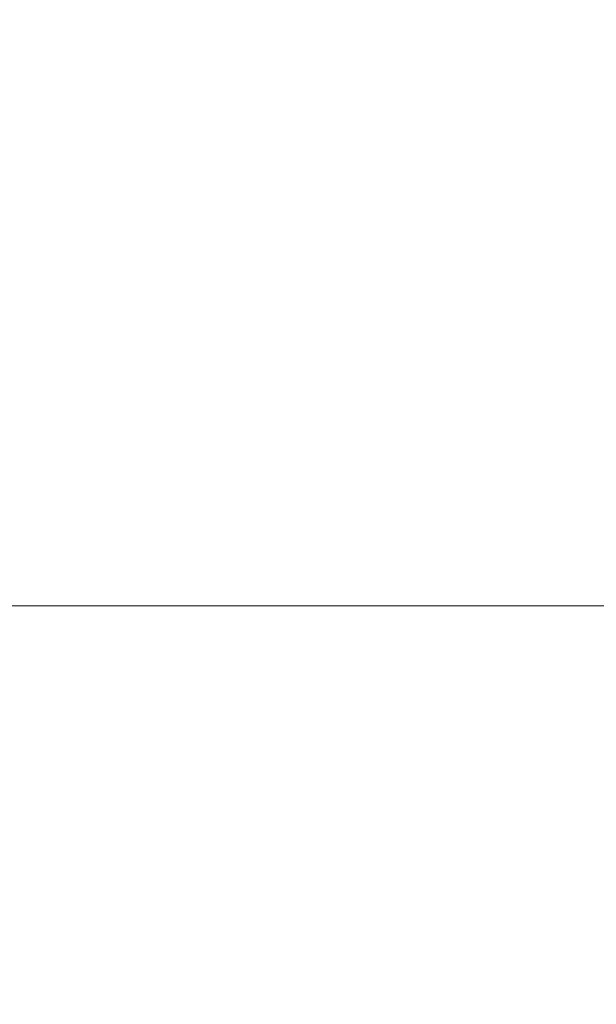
# Model space of a CAD drawing. Header units: centimetres. Extents: x -25.9 to 27.4, y -21.7 to -19.9.
# Tile 84 of 202: x -8.0503 to -8.0288, y -19.9749 to -19.9381. Entities that reach past the tile are written whole.
import ezdxf

# ---------------------------------------------------------------- set-up
doc = ezdxf.new("R2010")
doc.units = ezdxf.units.CM
doc.header["$LTSCALE"] = 2.54
doc.layers.add('Lucido design-1', color=7, linetype='Continuous')

# ---------------------------------------------------------------- blocks, each defined once
blk = doc.blocks.new('Gruppo-5-1')
at = {"color": 7, "linetype": 'Continuous', "lineweight": 9}
for points, invisible_edges in [([(-25.787481, -19.934836, 876.418166), (-25.787481, -19.938359, 876.419001), (27.312519, -19.938359, 876.419001), (27.312519, -19.934836, 876.418166)], 10), ([(-8.046494, -19.934763, 875.63373), (-8.04546, -19.936525, 875.63373), (-8.04859, -19.938274, 875.631854), (-8.049547, -19.936643, 875.631854)], 15), ([(-8.042395, -19.934813, 875.635751), (-8.041366, -19.936749, 875.635751), (-8.044501, -19.93833, 875.63373), (-8.04546, -19.936525, 875.63373)], 15), ([(-8.031247, -19.934581, 875.642697), (-8.030219, -19.93699, 875.642697), (-8.033278, -19.938219, 875.640219), (-8.034251, -19.935939, 875.640219)], 15), ([(-8.050572, -19.935054, 875.631854), (-8.049547, -19.936643, 875.631854), (-8.052659, -19.938559, 875.630127), (-8.0536, -19.9371, 875.630127)], 15), ([(-8.038304, -19.935206, 875.637916), (-8.037296, -19.937315, 875.637916), (-8.040421, -19.938728, 875.635751), (-8.041366, -19.936749, 875.635751)], 15), ([(-8.034251, -19.935939, 875.640219), (-8.033278, -19.938219, 875.640219), (-8.036379, -19.939465, 875.637916), (-8.037296, -19.937315, 875.637916)], 15), ([(-8.027297, -19.935816, 875.645271), (-8.026325, -19.938392, 875.645271), (-8.029294, -19.939441, 875.642697), (-8.030219, -19.93699, 875.642697)], 15), ([(-8.049547, -19.936643, 875.631854), (-8.04859, -19.938274, 875.631854), (-8.05178, -19.940056, 875.630127), (-8.052659, -19.938559, 875.630127)], 15), ([(-8.04546, -19.936525, 875.63373), (-8.044501, -19.93833, 875.63373), (-8.047703, -19.939944, 875.631854), (-8.04859, -19.938274, 875.631854)], 15), ([(-8.041366, -19.936749, 875.635751), (-8.040421, -19.938728, 875.635751), (-8.04362, -19.940174, 875.63373), (-8.044501, -19.93833, 875.63373)], 15), ([(-8.030219, -19.93699, 875.642697), (-8.029294, -19.939441, 875.642697), (-8.032403, -19.940539, 875.640219), (-8.033278, -19.938219, 875.640219)], 15), ([(-8.037296, -19.937315, 875.637916), (-8.036379, -19.939465, 875.637916), (-8.039561, -19.940744, 875.635751), (-8.040421, -19.938728, 875.635751)], 15), ([(27.312519, -19.939011, 876.419156), (27.312519, -19.938359, 876.419001), (-25.787481, -19.938359, 876.419001), (-25.787481, -19.939011, 876.419156)], 10), ([(-8.04859, -19.938274, 875.631854), (-8.047703, -19.939944, 875.631854), (-8.050966, -19.941589, 875.630127), (-8.05178, -19.940056, 875.630127)], 15), ([(-8.044501, -19.93833, 875.63373), (-8.04362, -19.940174, 875.63373), (-8.046887, -19.94165, 875.631854), (-8.047703, -19.939944, 875.631854)], 15), ([(-8.033278, -19.938219, 875.640219), (-8.032403, -19.940539, 875.640219), (-8.035553, -19.941653, 875.637916), (-8.036379, -19.939465, 875.637916)], 15), ([(-8.026325, -19.938392, 875.645271), (-8.025463, -19.941007, 875.645271), (-8.028474, -19.941929, 875.642697), (-8.029294, -19.939441, 875.642697)], 15), ([(-8.040421, -19.938728, 875.635751), (-8.039561, -19.940744, 875.635751), (-8.042818, -19.942053, 875.63373), (-8.04362, -19.940174, 875.63373)], 15), ([(-25.787481, -19.939011, 876.419156), (-25.787481, -19.942637, 876.419853), (27.312519, -19.942637, 876.419853), (27.312519, -19.939011, 876.419156)], 10), ([(-8.036379, -19.939465, 875.637916), (-8.035553, -19.941653, 875.637916), (-8.038787, -19.942795, 875.635751), (-8.039561, -19.940744, 875.635751)], 15), ([(-8.029294, -19.939441, 875.642697), (-8.028474, -19.941929, 875.642697), (-8.031626, -19.942895, 875.640219), (-8.032403, -19.940539, 875.640219)], 15), ([(-8.047703, -19.939944, 875.631854), (-8.046887, -19.94165, 875.631854), (-8.050218, -19.943156, 875.630127), (-8.050966, -19.941589, 875.630127)], 15), ([(-8.04362, -19.940174, 875.63373), (-8.042818, -19.942053, 875.63373), (-8.046145, -19.94339, 875.631854), (-8.046887, -19.94165, 875.631854)], 15), ([(-8.039561, -19.940744, 875.635751), (-8.038787, -19.942795, 875.635751), (-8.042097, -19.943965, 875.63373), (-8.042818, -19.942053, 875.63373)], 15), ([(-8.032403, -19.940539, 875.640219), (-8.031626, -19.942895, 875.640219), (-8.034821, -19.943873, 875.637916), (-8.035553, -19.941653, 875.637916)], 15), ([(-8.050966, -19.941589, 875.630127), (-8.050218, -19.943156, 875.630127), (-8.053605, -19.944687, 875.628551), (-8.054285, -19.943263, 875.628551)], 15), ([(-8.046887, -19.94165, 875.631854), (-8.046145, -19.94339, 875.631854), (-8.049536, -19.944752, 875.630127), (-8.050218, -19.943156, 875.630127)], 15), ([(-8.035553, -19.941653, 875.637916), (-8.034821, -19.943873, 875.637916), (-8.0381, -19.944877, 875.635751), (-8.038787, -19.942795, 875.635751)], 15), ([(-8.042818, -19.942053, 875.63373), (-8.042097, -19.943965, 875.63373), (-8.045478, -19.945159, 875.631854), (-8.046145, -19.94339, 875.631854)], 15), ([(-8.028474, -19.941929, 875.642697), (-8.02776, -19.94445, 875.642697), (-8.030951, -19.945281, 875.640219), (-8.031626, -19.942895, 875.640219)], 15), ([(27.312519, -19.943232, 876.419968), (27.312519, -19.942637, 876.419853), (-25.787481, -19.942637, 876.419853), (-25.787481, -19.943232, 876.419968)], 10), ([(-8.038787, -19.942795, 875.635751), (-8.0381, -19.944877, 875.635751), (-8.041457, -19.945905, 875.63373), (-8.042097, -19.943965, 875.63373)], 15), ([(-8.031626, -19.942895, 875.640219), (-8.030951, -19.945281, 875.640219), (-8.034184, -19.946123, 875.637916), (-8.034821, -19.943873, 875.637916)], 15), ([(-25.787481, -19.943232, 876.419968), (-25.787481, -19.946949, 876.420518), (27.312519, -19.946949, 876.420518), (27.312519, -19.943232, 876.419968)], 10), ([(-8.050218, -19.943156, 875.630127), (-8.049536, -19.944752, 875.630127), (-8.052985, -19.946138, 875.628551), (-8.053605, -19.944687, 875.628551)], 15), ([(-8.046145, -19.94339, 875.631854), (-8.045478, -19.945159, 875.631854), (-8.048923, -19.946377, 875.630127), (-8.049536, -19.944752, 875.630127)], 15), ([(-8.042097, -19.943965, 875.63373), (-8.041457, -19.945905, 875.63373), (-8.044886, -19.946955, 875.631854), (-8.045478, -19.945159, 875.631854)], 15), ([(-8.034821, -19.943873, 875.637916), (-8.034184, -19.946123, 875.637916), (-8.037503, -19.946987, 875.635751), (-8.0381, -19.944877, 875.635751)], 15), ([(-8.02776, -19.94445, 875.642697), (-8.027154, -19.946999, 875.642697), (-8.030377, -19.947693, 875.640219), (-8.030951, -19.945281, 875.640219)], 15), ([(-8.049536, -19.944752, 875.630127), (-8.048923, -19.946377, 875.630127), (-8.052428, -19.947615, 875.628551), (-8.052985, -19.946138, 875.628551)], 15), ([(-8.045478, -19.945159, 875.631854), (-8.044886, -19.946955, 875.631854), (-8.04838, -19.948025, 875.630127), (-8.048923, -19.946377, 875.630127)], 15), ([(-8.0381, -19.944877, 875.635751), (-8.037503, -19.946987, 875.635751), (-8.0409, -19.947871, 875.63373), (-8.041457, -19.945905, 875.63373)], 15), ([(-8.030951, -19.945281, 875.640219), (-8.030377, -19.947693, 875.640219), (-8.033643, -19.948397, 875.637916), (-8.034184, -19.946123, 875.637916)], 15), ([(-8.041457, -19.945905, 875.63373), (-8.0409, -19.947871, 875.63373), (-8.04437, -19.948775, 875.631854), (-8.044886, -19.946955, 875.631854)], 15), ([(-8.034184, -19.946123, 875.637916), (-8.033643, -19.948397, 875.637916), (-8.036996, -19.94912, 875.635751), (-8.037503, -19.946987, 875.635751)], 15), ([(-8.048923, -19.946377, 875.630127), (-8.04838, -19.948025, 875.630127), (-8.051934, -19.949114, 875.628551), (-8.052428, -19.947615, 875.628551)], 15), ([(27.312519, -19.947491, 876.420598), (27.312519, -19.946949, 876.420518), (-25.787481, -19.946949, 876.420518), (-25.787481, -19.947491, 876.420598)], 10), ([(-8.044886, -19.946955, 875.631854), (-8.04437, -19.948775, 875.631854), (-8.047907, -19.949696, 875.630127), (-8.04838, -19.948025, 875.630127)], 15), ([(-8.037503, -19.946987, 875.635751), (-8.036996, -19.94912, 875.635751), (-8.040428, -19.949859, 875.63373), (-8.0409, -19.947871, 875.63373)], 15), ([(-8.027154, -19.946999, 875.642697), (-8.026657, -19.949571, 875.642697), (-8.029906, -19.950128, 875.640219), (-8.030377, -19.947693, 875.640219)], 15), ([(-25.787481, -19.947491, 876.420598), (-25.787481, -19.951285, 876.420993), (27.312519, -19.951285, 876.420993), (27.312519, -19.947491, 876.420598)], 10), ([(-8.030377, -19.947693, 875.640219), (-8.029906, -19.950128, 875.640219), (-8.0332, -19.950692, 875.637916), (-8.033643, -19.948397, 875.637916)], 15), ([(-8.04838, -19.948025, 875.630127), (-8.047907, -19.949696, 875.630127), (-8.051504, -19.950632, 875.628551), (-8.051934, -19.949114, 875.628551)], 15), ([(-8.0409, -19.947871, 875.63373), (-8.040428, -19.949859, 875.63373), (-8.043933, -19.950615, 875.631854), (-8.04437, -19.948775, 875.631854)], 15), ([(-8.033643, -19.948397, 875.637916), (-8.0332, -19.950692, 875.637916), (-8.03658, -19.951272, 875.635751), (-8.036996, -19.94912, 875.635751)], 15), ([(-8.04437, -19.948775, 875.631854), (-8.043933, -19.950615, 875.631854), (-8.047505, -19.951385, 875.630127), (-8.047907, -19.949696, 875.630127)], 15), ([(-8.036996, -19.94912, 875.635751), (-8.03658, -19.951272, 875.635751), (-8.04004, -19.951865, 875.63373), (-8.040428, -19.949859, 875.63373)], 15), ([(-8.026657, -19.949571, 875.642697), (-8.026269, -19.952161, 875.642697), (-8.029539, -19.95258, 875.640219), (-8.029906, -19.950128, 875.640219)], 15), ([(-8.047907, -19.949696, 875.630127), (-8.047505, -19.951385, 875.630127), (-8.051139, -19.952168, 875.628551), (-8.051504, -19.950632, 875.628551)], 15), ([(-8.040428, -19.949859, 875.63373), (-8.04004, -19.951865, 875.63373), (-8.043574, -19.952471, 875.631854), (-8.043933, -19.950615, 875.631854)], 15), ([(-8.029906, -19.950128, 875.640219), (-8.029539, -19.95258, 875.640219), (-8.032853, -19.953005, 875.637916), (-8.0332, -19.950692, 875.637916)], 15), ([(-8.043933, -19.950615, 875.631854), (-8.043574, -19.952471, 875.631854), (-8.047176, -19.953089, 875.630127), (-8.047505, -19.951385, 875.630127)], 15), ([(-8.0332, -19.950692, 875.637916), (-8.032853, -19.953005, 875.637916), (-8.036255, -19.95344, 875.635751), (-8.03658, -19.951272, 875.635751)], 15), ([(27.312519, -19.951781, 876.421045), (27.312519, -19.951285, 876.420993), (-25.787481, -19.951285, 876.420993), (-25.787481, -19.951781, 876.421045)], 10), ([(-8.047505, -19.951385, 875.630127), (-8.047176, -19.953089, 875.630127), (-8.050839, -19.953717, 875.628551), (-8.051139, -19.952168, 875.628551)], 15), ([(-8.03658, -19.951272, 875.635751), (-8.036255, -19.95344, 875.635751), (-8.039737, -19.953886, 875.63373), (-8.04004, -19.951865, 875.63373)], 15), ([(-25.787481, -19.951781, 876.421045), (-25.787481, -19.955639, 876.42128), (27.312519, -19.955639, 876.42128), (27.312519, -19.951781, 876.421045)], 10), ([(-8.04004, -19.951865, 875.63373), (-8.039737, -19.953886, 875.63373), (-8.043294, -19.954342, 875.631854), (-8.043574, -19.952471, 875.631854)], 15), ([(-8.026269, -19.952161, 875.642697), (-8.025992, -19.954766, 875.642697), (-8.029276, -19.955046, 875.640219), (-8.029539, -19.95258, 875.640219)], 15), ([(-8.043574, -19.952471, 875.631854), (-8.043294, -19.954342, 875.631854), (-8.046919, -19.954806, 875.630127), (-8.047176, -19.953089, 875.630127)], 15), ([(-8.029539, -19.95258, 875.640219), (-8.029276, -19.955046, 875.640219), (-8.032606, -19.955329, 875.637916), (-8.032853, -19.953005, 875.637916)], 15), ([(-8.047176, -19.953089, 875.630127), (-8.046919, -19.954806, 875.630127), (-8.050606, -19.955278, 875.628551), (-8.050839, -19.953717, 875.628551)], 15), ([(-8.032853, -19.953005, 875.637916), (-8.032606, -19.955329, 875.637916), (-8.036023, -19.95562, 875.635751), (-8.036255, -19.95344, 875.635751)], 15), ([(-8.036255, -19.95344, 875.635751), (-8.036023, -19.95562, 875.635751), (-8.039521, -19.955918, 875.63373), (-8.039737, -19.953886, 875.63373)], 15), ([(-8.039737, -19.953886, 875.63373), (-8.039521, -19.955918, 875.63373), (-8.043093, -19.956222, 875.631854), (-8.043294, -19.954342, 875.631854)], 15), ([(-8.043294, -19.954342, 875.631854), (-8.043093, -19.956222, 875.631854), (-8.046735, -19.956532, 875.630127), (-8.046919, -19.954806, 875.630127)], 15), ([(-8.046919, -19.954806, 875.630127), (-8.046735, -19.956532, 875.630127), (-8.050438, -19.956847, 875.628551), (-8.050606, -19.955278, 875.628551)], 15), ([(-8.029276, -19.955046, 875.640219), (-8.029118, -19.957521, 875.640219), (-8.032457, -19.957663, 875.637916), (-8.032606, -19.955329, 875.637916)], 15), ([(-8.025992, -19.954766, 875.642697), (-8.025825, -19.957381, 875.642697), (-8.029118, -19.957521, 875.640219), (-8.029276, -19.955046, 875.640219)], 15), ([(-8.032606, -19.955329, 875.637916), (-8.032457, -19.957663, 875.637916), (-8.035883, -19.957808, 875.635751), (-8.036023, -19.95562, 875.635751)], 15), ([(27.312519, -19.956084, 876.421307), (27.312519, -19.955639, 876.42128), (-25.787481, -19.955639, 876.42128), (-25.787481, -19.956084, 876.421307)], 10), ([(-8.036023, -19.95562, 875.635751), (-8.035883, -19.957808, 875.635751), (-8.039391, -19.957957, 875.63373), (-8.039521, -19.955918, 875.63373)], 15), ([(-25.787481, -19.956084, 876.421307), (-25.787481, -19.96, 876.421383), (27.312519, -19.96, 876.421383), (27.312519, -19.956084, 876.421307)], 8), ([(-8.039521, -19.955918, 875.63373), (-8.039391, -19.957957, 875.63373), (-8.042973, -19.958109, 875.631854), (-8.043093, -19.956222, 875.631854)], 15), ([(-8.046735, -19.956532, 875.630127), (-8.046624, -19.958264, 875.630127), (-8.050338, -19.958422, 875.628551), (-8.050438, -19.956847, 875.628551)], 15), ([(-8.043093, -19.956222, 875.631854), (-8.042973, -19.958109, 875.631854), (-8.046624, -19.958264, 875.630127), (-8.046735, -19.956532, 875.630127)], 15), ([(-8.032457, -19.957663, 875.637916), (-8.032407, -19.96, 875.637916), (-8.035837, -19.96, 875.635751), (-8.035883, -19.957808, 875.635751)], 13), ([(-8.029118, -19.957521, 875.640219), (-8.029066, -19.96, 875.640219), (-8.032407, -19.96, 875.637916), (-8.032457, -19.957663, 875.637916)], 13), ([(-8.025825, -19.957381, 875.642697), (-8.025769, -19.96, 875.642697), (-8.029066, -19.96, 875.640219), (-8.029118, -19.957521, 875.640219)], 13), ([(-8.039391, -19.957957, 875.63373), (-8.039347, -19.96, 875.63373), (-8.042933, -19.96, 875.631854), (-8.042973, -19.958109, 875.631854)], 13), ([(-8.035883, -19.957808, 875.635751), (-8.035837, -19.96, 875.635751), (-8.039347, -19.96, 875.63373), (-8.039391, -19.957957, 875.63373)], 13), ([(-8.046624, -19.958264, 875.630127), (-8.046587, -19.96, 875.630127), (-8.050305, -19.96, 875.628551), (-8.050338, -19.958422, 875.628551)], 13), ([(-8.042973, -19.958109, 875.631854), (-8.042933, -19.96, 875.631854), (-8.046587, -19.96, 875.630127), (-8.046624, -19.958264, 875.630127)], 13), ([(-8.047157, -21.16, 875.629874), (-8.050309, -21.16, 875.628562), (-8.050305, -19.96, 875.628551)], 10), ([(-8.047157, -21.16, 875.629874), (-8.050305, -19.96, 875.628551), (-8.046587, -19.96, 875.630127)], 9), ([(-8.046587, -19.96, 875.630127), (-8.046592, -21.16, 875.630137), (-8.047157, -21.16, 875.629874)], 9), ([(-8.043432, -21.16, 875.631608), (-8.046592, -21.16, 875.630137), (-8.046587, -19.96, 875.630127)], 10), ([(-8.043432, -21.16, 875.631608), (-8.046587, -19.96, 875.630127), (-8.042933, -19.96, 875.631854)], 9), ([(-8.042933, -19.96, 875.631854), (-8.042937, -21.16, 875.631863), (-8.043432, -21.16, 875.631608)], 9), ([(-8.039784, -21.16, 875.633491), (-8.042937, -21.16, 875.631863), (-8.042933, -19.96, 875.631854)], 10), ([(-8.039784, -21.16, 875.633491), (-8.042933, -19.96, 875.631854), (-8.039347, -19.96, 875.63373)], 9), ([(-8.039347, -19.96, 875.63373), (-8.039352, -21.16, 875.633738), (-8.039784, -21.16, 875.633491)], 9), ([(-8.03622, -21.16, 875.635521), (-8.039352, -21.16, 875.633738), (-8.039347, -19.96, 875.63373)], 10), ([(-8.03622, -21.16, 875.635521), (-8.039347, -19.96, 875.63373), (-8.035837, -19.96, 875.635751)], 9), ([(-8.035837, -19.96, 875.635751), (-8.035841, -21.16, 875.635758), (-8.03622, -21.16, 875.635521)], 9), ([(-8.032745, -21.16, 875.637694), (-8.035841, -21.16, 875.635758), (-8.035837, -19.96, 875.635751)], 10), ([(-8.032745, -21.16, 875.637694), (-8.035837, -19.96, 875.635751), (-8.032407, -19.96, 875.637916)], 9), ([(-8.032407, -19.96, 875.637916), (-8.032412, -21.16, 875.637922), (-8.032745, -21.16, 875.637694)], 9), ([(-8.029365, -21.16, 875.640004), (-8.032412, -21.16, 875.637922), (-8.032407, -19.96, 875.637916)], 10), ([(-8.029365, -21.16, 875.640004), (-8.032407, -19.96, 875.637916), (-8.029066, -19.96, 875.640219)], 9), ([(-8.029066, -19.96, 875.640219), (-8.02907, -21.16, 875.640225), (-8.029365, -21.16, 875.640004)], 9), ([(-8.026086, -21.16, 875.642449), (-8.02907, -21.16, 875.640225), (-8.029066, -19.96, 875.640219), (-8.025769, -19.96, 875.642697)], 10)]:
    blk.add_3dface(points, dxfattribs=dict(at, invisible_edges=invisible_edges))
blk.add_3dface([(-25.787481, -19.96, 876.421383), (-25.787481, -21.56, 876.421383), (27.312519, -21.56, 876.421383), (27.312519, -19.96, 876.421383)], dxfattribs=at)

msp = doc.modelspace()

# ---------------------------------------------------------------- block references
at = {"layer": 'Lucido design-1', "color": 7}
msp.add_blockref('Gruppo-5-1', (0, 0), dxfattribs=at)

doc.saveas('drawing.dxf')
